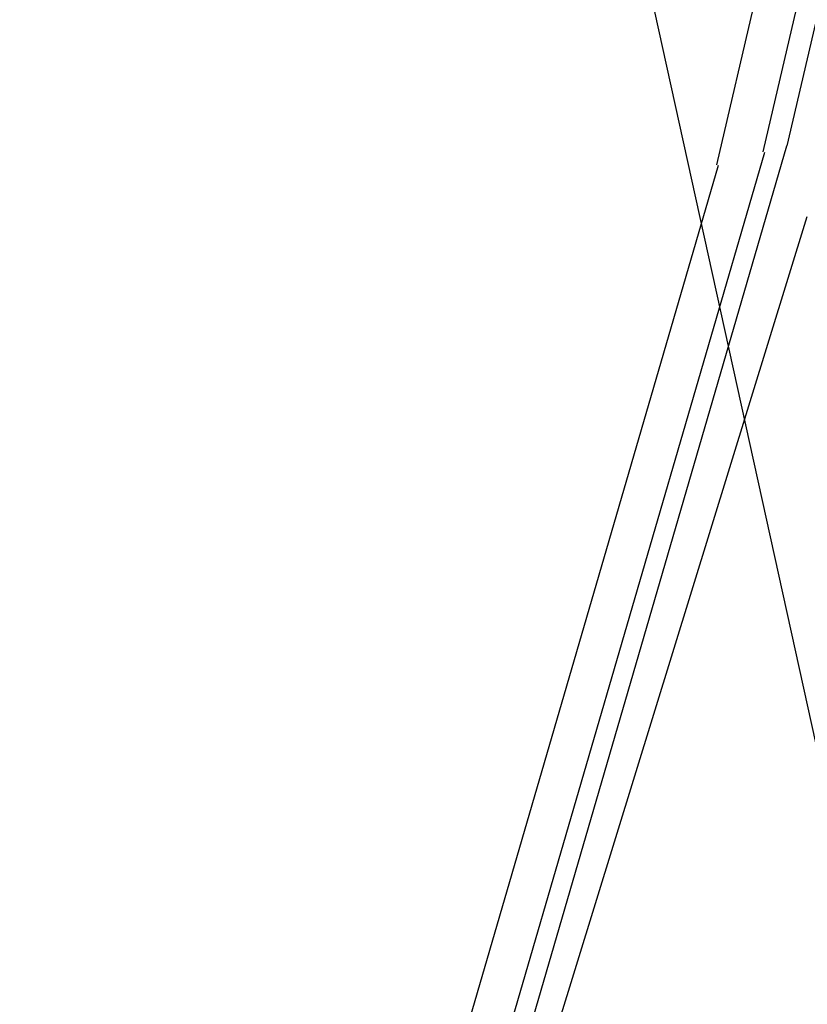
# Model space of a CAD drawing. Header units: feet. Extents: x -79 to 198, y -22 to 181.
# Tile 144 of 256: x 124.88 to 130.34, y 53.32 to 60.16. Entities that reach past the tile are written whole.
import ezdxf

# ---------------------------------------------------------------- set-up
doc = ezdxf.new("R2010")
doc.units = ezdxf.units.FT
doc.layers.add('A-AREA-UNIDAD', color=30, linetype='CONTINUOUS')
doc.layers.add('A-LINEA', color=7, linetype='CONTINUOUS')

msp = doc.modelspace()

# ---------------------------------------------------------------- linework, layer by layer
at = {"layer": 'A-AREA-UNIDAD'}
msp.add_lwpolyline([(106.912, 44.2844), (118.752, 41.44), (119.808, 41.4044), (119.84, 40.3556), (119.392, 38.56), (126.56, 36.8356), (127.968, 39.3244), (129.28, 42.72), (130.24, 46.72), (130.592, 50.1689), (130.4, 55.1289), (128.992, 61.5289), (128.608, 64.7289), (128.64, 68.96), (129.28, 72.8), (118.048, 75.4133), (118, 75.6444), (117.472, 75.7689), (116.24, 75.68), (104.08, 78.5244)], dxfattribs=at)
at = {"layer": 'A-LINEA'}
for p, q in [((135.8181, 85.2106), (129.7083, 59.1515)), ((136.0668, 84.9887), (130.0297, 59.2399)), ((136.1961, 84.8822), (130.1969, 59.2823)), ((121.5643, 29.6064), (130.1983, 59.2834)), ((121.4569, 29.7348), (130.044, 59.2375)), ((121.233, 29.9818), (129.7226, 59.1491)), ((120.7285, 27.6071), (130.3389, 58.7925))]:
    msp.add_line(p, q, dxfattribs=at)

doc.saveas('drawing.dxf')
